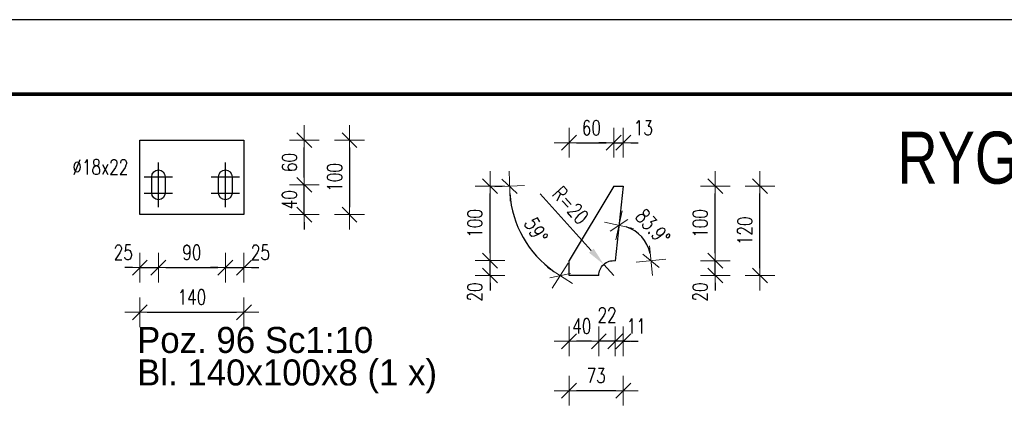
# Model space of a CAD drawing. Header units: millimetres. Extents: x 3515 to 4269, y 13087 to 13548.
# Tile 19 of 20: x 4005 to 4137, y 13467 to 13519. Entities that reach past the tile are written whole.
import ezdxf
from ezdxf.enums import TextEntityAlignment as Align

# ---------------------------------------------------------------- set-up
doc = ezdxf.new("R2010")
doc.units = ezdxf.units.MM
doc.header["$LTSCALE"] = 10
doc.linetypes.add('MITTE', pattern=[2, 1.25, -0.25, 0.25, -0.25])
doc.layers.get('Defpoints').update_dxf_attribs({"color": 1})
doc.layers.add('_FORMATKA', color=8, linetype='Continuous', plot=False)
for name, color, linetype, lineweight in [('_RAMKA', 7, 'Continuous', 35), ('PS_DIM', 4, 'Continuous', 13), ('PS_SOLID', 7, 'Continuous', 30), ('PS_TEXT', 3, 'Continuous', 18)]:
    doc.layers.add(name, color=color, linetype=linetype, lineweight=lineweight)
doc.layers.add('PS_MID', color=5, linetype='MITTE')
doc.layers.add('PS_PLATE', color=1, linetype='Continuous')
doc.styles.add('ARIAL', font='arial.ttf')
doc.styles.add('gil', font='txt', dxfattribs={"width": 0.9})
doc.styles.add('simplex', font='simplex.shx', dxfattribs={"width": 0.75})
doc.dimstyles.new('1_10_PRZ', dxfattribs={"dimtxt": 2, "dimasz": 1, "dimexe": 2, "dimexo": 5, "dimgap": 1, "dimtad": 1, "dimdec": 0, "dimlfac": 10, "dimtxsty": 'simplex', "dimblk": 'dimznak', "dimcen": 2, "dimse1": 1, "dimse2": 1, "dimclrt": 3, "dimadec": 1, "dimazin": 0, "dimtfac": 1, "dimtdec": 0, "dimtix": 1, "dimtmove": 2, "dimatfit": 3, "dimldrblk": 'dim-grot', "dimfxl": 1, "dimarcsym": 0})
doc.dimstyles.new('1_10_PRZ_DS1-LS10', dxfattribs={"dimtxt": 2, "dimasz": 1, "dimexe": 2, "dimexo": 5, "dimgap": 1, "dimtad": 1, "dimdec": 0, "dimlfac": 10, "dimtxsty": 'simplex', "dimblk": 'dimznak', "dimcen": 2, "dimse1": 1, "dimse2": 1, "dimclrt": 3, "dimadec": 1, "dimazin": 0, "dimtfac": 1, "dimtdec": 0, "dimtix": 1, "dimtmove": 2, "dimatfit": 3, "dimldrblk": 'dim-grot', "dimfxl": 1, "dimarcsym": 0})
doc.dimstyles.new('średnice', dxfattribs={"dimtxt": 2, "dimasz": 2.5, "dimexe": 1, "dimexo": 1, "dimgap": 1, "dimtad": 1, "dimdec": 0, "dimlfac": 10, "dimtxsty": 'simplex', "dimcen": 2, "dimclrd": 256, "dimclre": 256, "dimclrt": 3, "dimadec": 1, "dimazin": 0, "dimtfac": 1, "dimtdec": 0, "dimtix": 1, "dimtmove": 1, "dimatfit": 0, "dimfxl": 1, "dimarcsym": 0})

# ---------------------------------------------------------------- blocks, each defined once
blk = doc.blocks.new('dimznak')
at = {"color": 0}
for points in [[(0, 2), (0, -2)], [(-2, 0), (2, 0)]]:
    blk.add_lwpolyline(points, dxfattribs=at)
at = {"color": 2}
blk.add_lwpolyline([(1, 1), (-1, -1)], dxfattribs=at)
blk = doc.blocks.new('*D180')
at = {"layer": 'Defpoints', "color": 0, "transparency": 16777216}
for p in [(4023.65, 13497.21), (4021.15, 13493.21), (4023.65, 13486.09)]:
    blk.add_point(p, dxfattribs=at)
at = {"layer": 'PS_DIM', "color": 0, "lineweight": -2, "transparency": 16777216}
for p, q in [((4020.15, 13486.09), (4019.15, 13486.09)), ((4021.15, 13486.09), (4023.65, 13486.09)), ((4024.65, 13486.09), (4025.65, 13486.09))]:
    blk.add_line(p, q, dxfattribs=at)
blk.add_blockref('dimznak', (4021.15, 13486.09), dxfattribs=at)
at = {"layer": 'PS_DIM', "color": 0, "lineweight": -2, "transparency": 16777216, "rotation": 180}
blk.add_blockref('dimznak', (4023.65, 13486.09), dxfattribs=at)
at = {"layer": 'PS_DIM', "color": 3, "transparency": 16777216, "insert": (4018.93, 13488.13), "char_height": 2, "attachment_point": 5, "style": 'simplex'}
blk.add_mtext('25', dxfattribs=at)
blk = doc.blocks.new('dim-grot')
blk.add_hatch(color=256).paths.add_polyline_path([(0, 0), (-2, 0.5), (-2, -0.5)])
blk.add_lwpolyline([(0, 0), (-2, 0.5), (-2, -0.5), (0, 0)])
blk = doc.blocks.new('*D182')
at = {"layer": 'Defpoints', "color": 0, "transparency": 16777216}
for p in [(4032.65, 13497.21), (4035.15, 13493.21), (4035.15, 13486.09)]:
    blk.add_point(p, dxfattribs=at)
at = {"layer": 'PS_DIM', "color": 0, "lineweight": -2, "transparency": 16777216}
for p, q in [((4031.65, 13486.09), (4030.65, 13486.09)), ((4032.65, 13486.09), (4035.15, 13486.09)), ((4036.15, 13486.09), (4037.15, 13486.09))]:
    blk.add_line(p, q, dxfattribs=at)
blk.add_blockref('dimznak', (4032.65, 13486.09), dxfattribs=at)
at = {"layer": 'PS_DIM', "color": 0, "lineweight": -2, "transparency": 16777216, "rotation": 180}
blk.add_blockref('dimznak', (4035.15, 13486.09), dxfattribs=at)
at = {"layer": 'PS_DIM', "color": 3, "transparency": 16777216, "insert": (4037.36, 13488.13), "char_height": 2, "attachment_point": 5, "style": 'simplex'}
blk.add_mtext('25', dxfattribs=at)
blk = doc.blocks.new('*D261')
at = {"layer": 'Defpoints', "color": 0, "transparency": 16777216}
for p in [(4083.51, 13486.51), (4084.85, 13485.03)]:
    blk.add_point(p, dxfattribs=at)
at = {"layer": 'PS_DIM', "lineweight": -2, "transparency": 16777216}
for p, q in [((4074.96, 13496.02), (4081.84, 13488.37)), ((4084.85, 13485.03), (4083.51, 13486.51))]:
    blk.add_line(p, q, dxfattribs=at)
at = {"layer": 'PS_DIM', "transparency": 16777216}
blk.add_solid([(4082.15, 13488.65), (4081.53, 13488.09), (4083.51, 13486.51)], dxfattribs=at)
at = {"layer": 'PS_DIM', "color": 3, "transparency": 16777216, "insert": (4079.05, 13494.46), "char_height": 2, "attachment_point": 5, "rotation": 311.954, "style": 'simplex'}
blk.add_mtext('R=20', dxfattribs=at)
blk = doc.blocks.new('*D262')
at = {"layer": 'Defpoints', "color": 0, "transparency": 16777216}
for p in [(4086.13, 13497.03), (4089.29, 13489.26), (4085.06, 13487.01), (4095.13, 13487.01)]:
    blk.add_point(p, dxfattribs=at)
at = {"layer": 'PS_DIM', "color": 0, "lineweight": -2, "transparency": 16777216}
blk.add_arc((4085.06, 13487.01), 4.78, 12.0006, 71.9074, dxfattribs=at)
for p, rotation in [((4085.57, 13491.77), 167.9076760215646), ((4089.85, 13487.01), 276.0003211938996)]:
    blk.add_blockref('dimznak', p, dxfattribs=dict(at, rotation=rotation))
at = {"layer": 'PS_DIM', "color": 3, "transparency": 16777216, "insert": (4090.11, 13491.55), "char_height": 2, "attachment_point": 5, "rotation": 311.954, "style": 'simplex'}
blk.add_mtext('83.9%%d', dxfattribs=at)
blk = doc.blocks.new('*D263')
at = {"layer": 'Defpoints', "color": 0, "transparency": 16777216}
for p in [(4085.06, 13487.01), (4098.51, 13487.01), (4082.85, 13485.03)]:
    blk.add_point(p, dxfattribs=at)
at = {"layer": 'PS_DIM', "color": 0, "lineweight": -2, "transparency": 16777216}
for p, q in [((4098.51, 13488.01), (4098.51, 13489.01)), ((4098.51, 13485.03), (4098.51, 13487.01)), ((4098.51, 13484.03), (4098.51, 13483.03))]:
    blk.add_line(p, q, dxfattribs=at)
for p, rotation in [((4098.51, 13487.01), 270), ((4098.51, 13485.03), 90)]:
    blk.add_blockref('dimznak', p, dxfattribs=dict(at, rotation=rotation))
at = {"layer": 'PS_DIM', "color": 3, "transparency": 16777216, "insert": (4096.47, 13482.81), "char_height": 2, "attachment_point": 5, "rotation": 90, "style": 'simplex'}
blk.add_mtext('20', dxfattribs=at)
blk = doc.blocks.new('*D264')
at = {"layer": 'Defpoints', "color": 0, "transparency": 16777216}
for p in [(4086.13, 13497.03), (4098.51, 13497.03), (4085.06, 13487.01)]:
    blk.add_point(p, dxfattribs=at)
at = {"layer": 'PS_DIM', "color": 0, "lineweight": -2, "transparency": 16777216}
blk.add_line((4098.51, 13488.01), (4098.51, 13496.03), dxfattribs=at)
for p, rotation in [((4098.51, 13497.03), 90), ((4098.51, 13487.01), 270)]:
    blk.add_blockref('dimznak', p, dxfattribs=dict(at, rotation=rotation))
at = {"layer": 'PS_DIM', "color": 3, "transparency": 16777216, "insert": (4096.47, 13492.02), "char_height": 2, "attachment_point": 5, "rotation": 90, "style": 'simplex'}
blk.add_mtext('100', dxfattribs=at)
blk = doc.blocks.new('*D265')
at = {"layer": 'Defpoints', "color": 0, "transparency": 16777216}
for p in [(4086.13, 13497.03), (4104.51, 13497.03), (4086.13, 13485.03)]:
    blk.add_point(p, dxfattribs=at)
at = {"layer": 'PS_DIM', "color": 0, "lineweight": -2, "transparency": 16777216}
blk.add_line((4104.51, 13486.03), (4104.51, 13496.03), dxfattribs=at)
for p, rotation in [((4104.51, 13497.03), 90), ((4104.51, 13485.03), 270)]:
    blk.add_blockref('dimznak', p, dxfattribs=dict(at, rotation=rotation))
at = {"layer": 'PS_DIM', "color": 3, "transparency": 16777216, "insert": (4102.47, 13491.03), "char_height": 2, "attachment_point": 5, "rotation": 90, "style": 'simplex'}
blk.add_mtext('120', dxfattribs=at)
blk = doc.blocks.new('*D266')
at = {"layer": 'Defpoints', "color": 0, "transparency": 16777216}
for p in [(4073.19, 13497.03), (4084.85, 13497.03), (4071.67, 13492.31), (4078.85, 13487.03)]:
    blk.add_point(p, dxfattribs=at)
at = {"layer": 'PS_DIM', "color": 0, "lineweight": -2, "transparency": 16777216}
blk.add_arc((4084.85, 13497.03), 14, 184.0934, 234.9428, dxfattribs=at)
for p, rotation in [((4070.85, 13497.03), 92.0467130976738), ((4077.65, 13485.02), 326.9895303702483)]:
    blk.add_blockref('dimznak', p, dxfattribs=dict(at, rotation=rotation))
at = {"layer": 'PS_DIM', "color": 3, "transparency": 16777216, "insert": (4074.41, 13491.11), "char_height": 2, "attachment_point": 5, "rotation": 299.5181, "style": 'simplex'}
blk.add_mtext('59%%d', dxfattribs=at)
blk = doc.blocks.new('*D267')
at = {"layer": 'Defpoints', "color": 0, "transparency": 16777216}
for p in [(4068.23, 13487.03), (4078.85, 13487.03), (4078.85, 13485.03)]:
    blk.add_point(p, dxfattribs=at)
at = {"layer": 'PS_DIM', "color": 0, "lineweight": -2, "transparency": 16777216}
for p, q in [((4068.23, 13488.03), (4068.23, 13489.03)), ((4068.23, 13485.03), (4068.23, 13487.03)), ((4068.23, 13484.03), (4068.23, 13483.03))]:
    blk.add_line(p, q, dxfattribs=at)
for p, rotation in [((4068.23, 13487.03), 270), ((4068.23, 13485.03), 90)]:
    blk.add_blockref('dimznak', p, dxfattribs=dict(at, rotation=rotation))
at = {"layer": 'PS_DIM', "color": 3, "transparency": 16777216, "insert": (4066.19, 13482.81), "char_height": 2, "attachment_point": 5, "rotation": 90, "style": 'simplex'}
blk.add_mtext('20', dxfattribs=at)
blk = doc.blocks.new('*D268')
at = {"layer": 'Defpoints', "color": 0, "transparency": 16777216}
for p in [(4068.23, 13497.03), (4084.85, 13497.03), (4078.85, 13487.03)]:
    blk.add_point(p, dxfattribs=at)
at = {"layer": 'PS_DIM', "color": 0, "lineweight": -2, "transparency": 16777216}
blk.add_line((4068.23, 13488.03), (4068.23, 13496.03), dxfattribs=at)
for p, rotation in [((4068.23, 13497.03), 90), ((4068.23, 13487.03), 270)]:
    blk.add_blockref('dimznak', p, dxfattribs=dict(at, rotation=rotation))
at = {"layer": 'PS_DIM', "color": 3, "transparency": 16777216, "insert": (4066.19, 13492.03), "char_height": 2, "attachment_point": 5, "rotation": 90, "style": 'simplex'}
blk.add_mtext('100', dxfattribs=at)
blk = doc.blocks.new('*D269')
at = {"layer": 'Defpoints', "color": 0, "transparency": 16777216}
for p in [(4086.13, 13497.03), (4085.06, 13487.01), (4085.06, 13476.19)]:
    blk.add_point(p, dxfattribs=at)
at = {"layer": 'PS_DIM', "color": 0, "lineweight": -2, "transparency": 16777216}
for p, q in [((4084.06, 13476.19), (4083.06, 13476.19)), ((4086.13, 13476.19), (4085.06, 13476.19)), ((4087.13, 13476.19), (4088.13, 13476.19))]:
    blk.add_line(p, q, dxfattribs=at)
blk.add_blockref('dimznak', (4085.06, 13476.19), dxfattribs=at)
at = {"layer": 'PS_DIM', "color": 0, "lineweight": -2, "transparency": 16777216, "rotation": 180}
blk.add_blockref('dimznak', (4086.13, 13476.19), dxfattribs=at)
at = {"layer": 'PS_DIM', "color": 3, "transparency": 16777216, "insert": (4087.88, 13478.23), "char_height": 2, "attachment_point": 5, "style": 'simplex'}
blk.add_mtext('11', dxfattribs=at)
blk = doc.blocks.new('*D270')
at = {"layer": 'Defpoints', "color": 0, "transparency": 16777216}
for p in [(4085.06, 13487.01), (4082.85, 13485.03), (4082.85, 13476.19)]:
    blk.add_point(p, dxfattribs=at)
at = {"layer": 'PS_DIM', "color": 0, "lineweight": -2, "transparency": 16777216}
for p, q in [((4081.85, 13476.19), (4080.85, 13476.19)), ((4085.06, 13476.19), (4082.85, 13476.19)), ((4086.06, 13476.19), (4087.06, 13476.19))]:
    blk.add_line(p, q, dxfattribs=at)
blk.add_blockref('dimznak', (4082.85, 13476.19), dxfattribs=at)
at = {"layer": 'PS_DIM', "color": 0, "lineweight": -2, "transparency": 16777216, "rotation": 180}
blk.add_blockref('dimznak', (4085.06, 13476.19), dxfattribs=at)
at = {"layer": 'PS_DIM', "color": 3, "transparency": 16777216, "insert": (4083.96, 13479.72), "char_height": 2, "attachment_point": 5, "style": 'simplex'}
blk.add_mtext('22', dxfattribs=at)
blk = doc.blocks.new('*D271')
at = {"layer": 'Defpoints', "color": 0, "transparency": 16777216}
for p in [(4078.85, 13485.03), (4082.85, 13485.03), (4078.85, 13476.19)]:
    blk.add_point(p, dxfattribs=at)
at = {"layer": 'PS_DIM', "color": 0, "lineweight": -2, "transparency": 16777216}
blk.add_line((4081.85, 13476.19), (4079.85, 13476.19), dxfattribs=at)
at = {"layer": 'PS_DIM', "color": 0, "lineweight": -2, "transparency": 16777216, "rotation": 180}
blk.add_blockref('dimznak', (4078.85, 13476.19), dxfattribs=at)
at = {"layer": 'PS_DIM', "color": 0, "lineweight": -2, "transparency": 16777216}
blk.add_blockref('dimznak', (4082.85, 13476.19), dxfattribs=at)
at = {"layer": 'PS_DIM', "color": 3, "transparency": 16777216, "insert": (4080.56, 13478.23), "char_height": 2, "attachment_point": 5, "style": 'simplex'}
blk.add_mtext('40', dxfattribs=at)
blk = doc.blocks.new('*D272')
at = {"layer": 'Defpoints', "color": 0, "transparency": 16777216}
for p in [(4078.85, 13485.03), (4086.13, 13485.03), (4078.85, 13469.54)]:
    blk.add_point(p, dxfattribs=at)
at = {"layer": 'PS_DIM', "color": 0, "lineweight": -2, "transparency": 16777216}
blk.add_line((4085.13, 13469.54), (4079.85, 13469.54), dxfattribs=at)
at = {"layer": 'PS_DIM', "color": 0, "lineweight": -2, "transparency": 16777216, "rotation": 180}
blk.add_blockref('dimznak', (4078.85, 13469.54), dxfattribs=at)
at = {"layer": 'PS_DIM', "color": 0, "lineweight": -2, "transparency": 16777216}
blk.add_blockref('dimznak', (4086.13, 13469.54), dxfattribs=at)
at = {"layer": 'PS_DIM', "color": 3, "transparency": 16777216, "insert": (4082.49, 13471.58), "char_height": 2, "attachment_point": 5, "style": 'simplex'}
blk.add_mtext('73', dxfattribs=at)
blk = doc.blocks.new('Tytuł rysunku')
at = {"layer": 'PS_TEXT', "style": 'ARIAL', "flags": 4}
for tag, height, p in [('TYTUŁ1', 7, (-61.19, -9.34)), ('TYTUŁ2', 6, (-61.19, -19.72)), ('SKALA', 6, (-61.19, -28.72))]:
    blk.add_attdef(tag, text='', height=height, dxfattribs=at).set_placement(p, align=Align.MIDDLE_CENTER)
blk = doc.blocks.new('*X467')
at = {"color": 0}
for s, p in [('Poz. 96 Sc1:10', (4021.15, 13468.21, 1.6)), ('Bl. 140x100x8 (1 x)', (4021.15, 13463.84, 1.6))]:
    blk.add_text(s, height=3.5, dxfattribs=at).set_placement(p)
blk = doc.blocks.new('*D470')
at = {"layer": 'Defpoints', "color": 0, "transparency": 16777216}
for p in [(4032.65, 13497.21), (4043.26, 13497.21), (4035.15, 13493.21)]:
    blk.add_point(p, dxfattribs=at)
at = {"layer": 'PS_DIM', "color": 0, "lineweight": -2, "transparency": 16777216}
for p, q in [((4043.26, 13498.21), (4043.26, 13499.21)), ((4043.26, 13493.21), (4043.26, 13497.21)), ((4043.26, 13492.21), (4043.26, 13491.21))]:
    blk.add_line(p, q, dxfattribs=at)
for p, rotation in [((4043.26, 13497.21), 270), ((4043.26, 13493.21), 90)]:
    blk.add_blockref('dimznak', p, dxfattribs=dict(at, rotation=rotation))
at = {"layer": 'PS_DIM', "color": 3, "transparency": 16777216, "insert": (4041.26, 13495.21), "char_height": 2, "attachment_point": 5, "rotation": 90, "style": 'simplex'}
blk.add_mtext('40', dxfattribs=at)
blk = doc.blocks.new('*D472')
at = {"layer": 'Defpoints', "color": 0, "transparency": 16777216}
for p in [(4035.15, 13503.21), (4035.15, 13493.21), (4049.34, 13493.21)]:
    blk.add_point(p, dxfattribs=at)
at = {"layer": 'PS_DIM', "color": 0, "lineweight": -2, "transparency": 16777216}
blk.add_line((4049.34, 13502.21), (4049.34, 13494.21), dxfattribs=at)
for p, rotation in [((4049.34, 13503.21), 90), ((4049.34, 13493.21), 270)]:
    blk.add_blockref('dimznak', p, dxfattribs=dict(at, rotation=rotation))
at = {"layer": 'PS_DIM', "color": 3, "transparency": 16777216, "insert": (4047.34, 13498.21), "char_height": 2, "attachment_point": 5, "rotation": 90, "style": 'simplex'}
blk.add_mtext('100', dxfattribs=at)
blk = doc.blocks.new('*D480')
at = {"layer": 'Defpoints', "color": 0, "transparency": 16777216}
for p in [(4086.13, 13502.87), (4084.85, 13497.03), (4086.13, 13497.03)]:
    blk.add_point(p, dxfattribs=at)
at = {"layer": 'PS_DIM', "color": 0, "lineweight": -2, "transparency": 16777216}
for p, q in [((4083.85, 13502.87), (4082.85, 13502.87)), ((4084.85, 13502.87), (4086.13, 13502.87)), ((4087.13, 13502.87), (4088.13, 13502.87))]:
    blk.add_line(p, q, dxfattribs=at)
blk.add_blockref('dimznak', (4084.85, 13502.87), dxfattribs=at)
at = {"layer": 'PS_DIM', "color": 0, "lineweight": -2, "transparency": 16777216, "rotation": 180}
blk.add_blockref('dimznak', (4086.13, 13502.87), dxfattribs=at)
at = {"layer": 'PS_DIM', "color": 3, "transparency": 16777216, "insert": (4088.83, 13504.87), "char_height": 2, "attachment_point": 5, "style": 'simplex'}
blk.add_mtext('13', dxfattribs=at)
blk = doc.blocks.new('*X506')
at = {"layer": 'PS_MID', "color": 5, "linetype": 'MITTE'}
for p, q in [((4023.65, 13494.21), (4023.65, 13500.21)), ((4032.65, 13494.21), (4032.65, 13500.21)), ((4021.75, 13498.31), (4025.55, 13498.31)), ((4030.75, 13498.31), (4034.55, 13498.31)), ((4021.75, 13496.11), (4025.55, 13496.11)), ((4030.75, 13496.11), (4034.55, 13496.11))]:
    blk.add_line(p, q, dxfattribs=at)
at = {"layer": 'PS_SOLID', "color": 7, "linetype": 'Continuous'}
for p, q in [((4021.15, 13503.21), (4035.15, 13503.21)), ((4021.15, 13493.21), (4021.15, 13503.21)), ((4035.15, 13503.21), (4035.15, 13493.21)), ((4022.75, 13496.11), (4022.75, 13498.31)), ((4024.55, 13498.31), (4024.55, 13496.11)), ((4031.75, 13496.11), (4031.75, 13498.31)), ((4033.55, 13498.31), (4033.55, 13496.11)), ((4035.15, 13493.21), (4021.15, 13493.21))]:
    blk.add_line(p, q, dxfattribs=at)
at = {"layer": 'PS_SOLID', "extrusion": (0, 0, -1)}
for centre, start, end in [((-4023.65, 13498.31), 0, 180), ((-4032.65, 13498.31), 0, 180), ((-4023.65, 13496.11), 180, 0), ((-4032.65, 13496.11), 180, 0)]:
    blk.add_arc(centre, 0.9, start, end, dxfattribs=at)
blk = doc.blocks.new('*X514')
at = {"layer": 'PS_SOLID', "color": 7, "linetype": 'Continuous'}
for p, q in [((4084.85, 13497.03), (4078.85, 13487.03)), ((4084.85, 13497.03), (4086.13, 13497.03)), ((4086.13, 13497.03), (4085.06, 13487.01)), ((4078.85, 13485.03), (4078.85, 13487.03)), ((4082.85, 13485.03), (4078.85, 13485.03))]:
    blk.add_line(p, q, dxfattribs=at)
at = {"layer": 'PS_SOLID', "extrusion": (0, 0, -1)}
blk.add_arc((-4084.85, 13485.03), 2, 0, 96.092, dxfattribs=at)

msp = doc.modelspace()

# ---------------------------------------------------------------- linework, layer by layer
at = {"layer": '_FORMATKA', "lineweight": -3}
msp.add_lwpolyline([(3517, 13099.409), (4267, 13099.409), (4267, 13519.409), (3517, 13519.409)], close=True, dxfattribs=at)
at = {"layer": '_RAMKA', "lineweight": -3, "const_width": 0.5}
msp.add_lwpolyline([(3547, 13109.409), (4257, 13109.409), (4257, 13509.409), (3547, 13509.409)], close=True, dxfattribs=at)

# ---------------------------------------------------------------- block references
ref = msp.add_blockref('Tytuł rysunku', (4257, 13506.708))
ref.add_attrib('TYTUŁ1', 'RYGIEL  GŁÓWNY RG.71,..., RG.75.1', dxfattribs={"layer": 'PS_TEXT', "height": 7, "style": 'gil', "width": 0.8}).set_placement((4252, 13497.366), align=Align.RIGHT)
ref.add_attrib('TYTUŁ2', '- elementy', dxfattribs={"layer": 'PS_TEXT', "height": 6, "style": 'gil', "width": 0.9}).set_placement((4252, 13486.984), align=Align.RIGHT)
ref.add_attrib('SKALA', '1:10', dxfattribs={"layer": 'PS_TEXT', "height": 6, "style": 'gil', "width": 0.9}).set_placement((4252.165, 13476.423), align=Align.RIGHT)
msp.add_blockref('*X467', (-0.367, 6.406))
at = {"layer": 'PS_PLATE'}
for name in ['*X506', '*X514']:
    msp.add_blockref(name, (0, 0), dxfattribs=at)

# ---------------------------------------------------------------- texts
at = {"layer": 'PS_DIM', "insert": (4012.09, 13498.608), "char_height": 2, "attachment_point": 7, "style": 'simplex'}
msp.add_mtext('\\A1;%%c18x22', dxfattribs=at)

# ---------------------------------------------------------------- dimensions: what is measured, and where the dimension line sits
at = {"layer": 'PS_DIM'}
msp.add_linear_dim(base=(4084.85, 13502.872), p1=(4078.85, 13487.026), p2=(4084.85, 13497.026), dimstyle='1_10_PRZ', dxfattribs=at).render()
dim = msp.add_linear_dim(base=(4086.13, 13502.872), p1=(4084.85, 13497.026), p2=(4086.13, 13497.026), dimstyle='1_10_PRZ', dxfattribs=at)
dim.commit()
dim.dimension.update_dxf_attribs({"geometry": '*D480', "text_midpoint": (4088.832, 13504.872), "dimtype": 128})
msp.add_linear_dim(base=(4043.264, 13503.215), p1=(4032.647, 13497.215), p2=(4035.147, 13503.215), angle=90, dimstyle='1_10_PRZ', dxfattribs=at).render()
for base, p1, p2, picture, middle in [((4049.336, 13493.215), (4035.147, 13503.215), (4035.147, 13493.215), '*D472', (4047.336, 13498.215)), ((4043.264, 13497.215), (4035.147, 13493.215), (4032.647, 13497.215), '*D470', (4041.264, 13495.215))]:
    dim = msp.add_linear_dim(base=base, p1=p1, p2=p2, angle=90, dimstyle='1_10_PRZ', dxfattribs=at)
    dim.commit()
    dim.dimension.update_dxf_attribs({"geometry": picture, "text_midpoint": middle})
for base, p1, p2, angle, text, picture, middle in [((4068.232, 13497.026, 0.8), (4078.85, 13487.026, 0.8), (4084.85, 13497.026, 0.8), 90, '100', '*D268', (4066.192, 13492.026, 0.8)), ((4098.513, 13497.026, 0.8), (4085.062, 13487.015, 0.8), (4086.13, 13497.026, 0.8), 90, '100', '*D264', (4096.473, 13492.02, 0.8)), ((4104.513, 13497.026, 0.8), (4086.13, 13485.026, 0.8), (4086.13, 13497.026, 0.8), 90, '120', '*D265', (4102.473, 13491.026, 0.8)), ((4085.062, 13476.189, 0.8), (4086.13, 13497.026, 0.8), (4085.062, 13487.015, 0.8), 180, '11', '*D269', (4087.88, 13478.229, 0.8)), ((4068.232, 13487.026, 0.8), (4078.85, 13485.026, 0.8), (4078.85, 13487.026, 0.8), 90, '20', '*D267', (4066.192, 13482.812, 0.8)), ((4098.513, 13487.015, 0.8), (4082.85, 13485.026, 0.8), (4085.062, 13487.015, 0.8), 90, '20', '*D263', (4096.473, 13482.812, 0.8)), ((4082.85, 13476.189, 0.8), (4085.062, 13487.015, 0.8), (4082.85, 13485.026, 0.8), 180, '22', '*D270', (4083.956, 13479.719, 0.8)), ((4078.85, 13476.189, 0.8), (4082.85, 13485.026, 0.8), (4078.85, 13485.026, 0.8), 180, '40', '*D271', (4080.56, 13478.229, 0.8)), ((4078.85, 13469.538, 0.8), (4086.13, 13485.026, 0.8), (4078.85, 13485.026, 0.8), 180, '73', '*D272', (4082.49, 13471.578, 0.8))]:
    dim = msp.add_linear_dim(base=base, p1=p1, p2=p2, angle=angle, text=text, dimstyle='1_10_PRZ_DS1-LS10', dxfattribs=at)
    dim.commit()
    dim.dimension.update_dxf_attribs({"geometry": picture, "text_midpoint": middle, "dimtype": 128})
for base, center, p1, p2, text, picture, middle in [((4071.667, 13492.311, 0.8), (4084.85, 13497.026, 0.8), (4073.188, 13497.026, 0.8), (4078.85, 13487.026, 0.8), '59%%d', '*D266', (4074.407, 13491.113, 0.8)), ((4089.286, 13489.258, 0.8), (4085.062, 13487.015, 0.8), (4095.13, 13487.015, 0.8), (4086.13, 13497.026, 0.8), '83.9%%d', '*D262', (4090.106, 13491.549, 0.8))]:
    dim = msp.add_angular_dim_3p(base=base, center=center, p1=p1, p2=p2, text=text, dimstyle='1_10_PRZ_DS1-LS10', dxfattribs=at)
    dim.commit()
    dim.dimension.update_dxf_attribs({"geometry": picture, "text_midpoint": middle})
for base, p1, p2, picture, middle in [((4023.647, 13486.086), (4021.147, 13493.215), (4023.647, 13497.215), '*D180', (4018.932, 13488.126)), ((4035.147, 13486.086), (4032.647, 13497.215), (4035.147, 13493.215), '*D182', (4037.361, 13488.126))]:
    dim = msp.add_linear_dim(base=base, p1=p1, p2=p2, text='25', dimstyle='1_10_PRZ_DS1-LS10', dxfattribs=at)
    dim.commit()
    dim.dimension.update_dxf_attribs({"geometry": picture, "text_midpoint": middle, "dimtype": 128})
for base, p1, p2, location, text in [((4032.647, 13486.086), (4023.647, 13497.215), (4032.647, 13497.215), (4028.147, 13488.126), '90'), ((4035.147, 13480.086), (4021.147, 13493.215), (4035.147, 13493.215), (4028.147, 13482.126), '140')]:
    msp.add_linear_dim(base=base, p1=p1, p2=p2, location=location, text=text, dimstyle='1_10_PRZ_DS1-LS10', dxfattribs=at).render()
dim = msp.add_radius_dim(center=(4084.85, 13485.026, 0.8), mpoint=(4083.513, 13486.513, 0.8), text='R=20', dimstyle='średnice', dxfattribs=at)
dim.commit()
dim.dimension.update_dxf_attribs({"geometry": '*D261', "text_midpoint": (4079.055, 13494.464, 0.8)})

doc.saveas('drawing.dxf')
